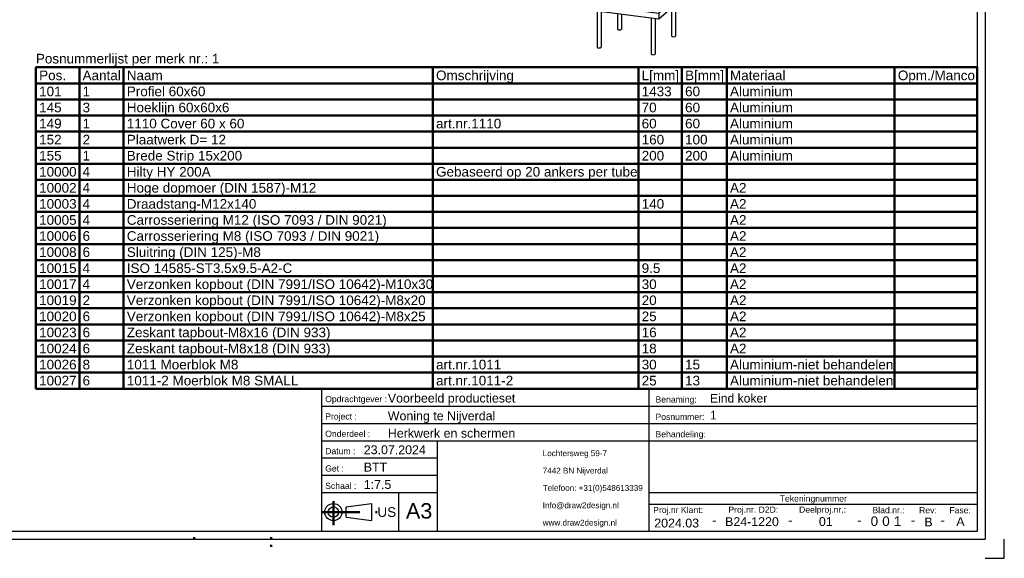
# Model space of a CAD drawing. Header units: millimetres. Extents: x -11 to 409, y -459 to -162.
# Tile 19 of 23: x 153 to 409, y -459 to -320. Entities that reach past the tile are written whole.
import ezdxf
from ezdxf.enums import TextEntityAlignment as Align

# ---------------------------------------------------------------- set-up
doc = ezdxf.new("R2010")
doc.units = ezdxf.units.MM
doc.linetypes.add('DOT', pattern=[2, 0.5, -1.5])
doc.linetypes.add('STRICHPUNKT2', pattern=[18.5, 10, -4, 0.5, -4])
doc.layers.get('0').update_dxf_attribs({"linetype": 'CONTINUOUS'})
for name, color, linetype in [('DIM49', 4, 'CONTINUOUS'), ('TXT_ALL', 7, 'CONTINUOUS'), ('TXT_YELLOW', 2, 'CONTINUOUS')]:
    doc.layers.add(name, color=color, linetype=linetype)
doc.layers.add('LE_ALL', color=7, linetype='CONTINUOUS', lineweight=50)
doc.styles.add('ARIAL', font='arial.ttf')

# ---------------------------------------------------------------- blocks, each defined once
blk = doc.blocks.new('TFIELD_00005', base_point=(288.91, -449.99))
at = {"layer": 'TXT_YELLOW', "style": 'ARIAL'}
for s, p in [('Lochtersweg 59-7', (288.91, -431.99)), ('7442 BN Nijverdal', (288.91, -436.49)), ('Telefoon: +31(0)548613339', (288.91, -440.99)), ('Info@draw2design.nl', (288.91, -445.49)), ('www.draw2design.nl', (288.91, -449.99))]:
    blk.add_text(s, height=1.5, dxfattribs=at).set_placement(p, align=Align.MIDDLE_LEFT)
blk = doc.blocks.new('FLEX_00004', base_point=(301.72, -452.24))
blk.add_blockref('TFIELD_00005', (288.91, -449.99))
blk = doc.blocks.new('D2D_00003', base_point=(261.78, -450.38))
blk.add_blockref('FLEX_00004', (301.72, -452.24))
blk = doc.blocks.new('BOM-P1_00007', base_point=(157.55, -415.24))
at = {"layer": 'LE_ALL', "color": 8}
for p, q in [((168.82, -331.9), (168.82, -415.24)), ((180.27, -331.9), (180.27, -415.24)), ((260.42, -331.9), (260.42, -415.24)), ((313.71, -331.9), (313.71, -415.24)), ((324.97, -331.9), (324.97, -415.24)), ((336.61, -331.9), (336.61, -415.24)), ((380.11, -331.9), (380.11, -415.24)), ((157.55, -336.07), (401.53, -336.07)), ((157.55, -340.24), (401.53, -340.24)), ((157.55, -344.4), (401.53, -344.4)), ((157.55, -348.57), (401.53, -348.57)), ((157.55, -352.74), (401.53, -352.74)), ((157.55, -356.9), (401.53, -356.9)), ((157.55, -361.07), (401.53, -361.07)), ((157.55, -365.24), (401.53, -365.24)), ((157.55, -369.4), (401.53, -369.4)), ((157.55, -373.57), (401.53, -373.57)), ((157.55, -377.74), (401.53, -377.74)), ((157.55, -381.9), (401.53, -381.9)), ((157.55, -386.07), (401.53, -386.07)), ((157.55, -390.24), (401.53, -390.24)), ((157.55, -394.4), (401.53, -394.4)), ((157.55, -398.57), (401.53, -398.57)), ((157.55, -402.74), (401.53, -402.74)), ((157.55, -406.9), (401.53, -406.9)), ((157.55, -411.07), (401.53, -411.07))]:
    blk.add_line(p, q, dxfattribs=at)
blk.add_lwpolyline([(157.55, -415.24), (401.53, -415.24), (401.53, -331.9), (157.55, -331.9)], close=True, dxfattribs=at)
at = {"layer": 'TXT_YELLOW', "style": 'ARIAL'}
blk.add_text('Posnummerlijst per merk nr.: 1', height=2.5, dxfattribs=at).set_placement((157.55, -330.9))
for s, p in [('Pos.', (158.39, -333.99)), ('Aantal', (169.65, -333.99)), ('Naam', (181.11, -333.99)), ('Omschrijving', (261.26, -333.99)), ('L[mm]', (314.55, -333.99)), ('B[mm]', (325.8, -333.99)), ('Materiaal', (337.44, -333.99)), ('Opm./Manco', (380.94, -333.99)), ('Profiel 60x60', (181.11, -338.15)), ('Aluminium', (337.44, -338.15)), ('101', (158.39, -338.15)), ('1', (169.65, -338.15)), ('1433', (314.55, -338.15)), ('60', (325.8, -338.15)), ('145', (158.39, -342.32)), ('3', (169.65, -342.32)), ('Hoeklijn 60x60x6', (181.11, -342.32)), ('70', (314.55, -342.32)), ('60', (325.8, -342.32)), ('Aluminium', (337.44, -342.32)), ('149', (158.39, -346.49)), ('1', (169.65, -346.49)), ('1110 Cover 60 x 60', (181.11, -346.49)), ('art.nr.1110', (261.26, -346.49)), ('60', (314.55, -346.49)), ('60', (325.8, -346.49)), ('Aluminium', (337.44, -346.49)), ('152', (158.39, -350.65)), ('2', (169.65, -350.65)), ('Plaatwerk D= 12', (181.11, -350.65)), ('160', (314.55, -350.65)), ('100', (325.8, -350.65)), ('Aluminium', (337.44, -350.65)), ('155', (158.39, -354.82)), ('1', (169.65, -354.82)), ('Brede Strip 15x200', (181.11, -354.82)), ('200', (314.55, -354.82)), ('200', (325.8, -354.82)), ('Aluminium', (337.44, -354.82)), ('10000', (158.39, -358.99)), ('4', (169.65, -358.99)), ('Hilty HY 200A', (181.11, -358.99)), ('Gebaseerd op 20 ankers per tube', (261.26, -358.99)), ('10002', (158.39, -363.15)), ('4', (169.65, -363.15)), ('Hoge dopmoer (DIN 1587)-M12', (181.11, -363.15)), ('A2', (337.44, -363.15)), ('10003', (158.39, -367.32)), ('4', (169.65, -367.32)), ('Draadstang-M12x140', (181.11, -367.32)), ('140', (314.55, -367.32)), ('A2', (337.44, -367.32)), ('Carrosseriering M12 (ISO 7093 / DIN 9021)', (181.11, -371.49)), ('10005', (158.39, -371.49)), ('4', (169.65, -371.49)), ('A2', (337.44, -371.49)), ('10006', (158.39, -375.65)), ('6', (169.65, -375.65)), ('Carrosseriering M8 (ISO 7093 / DIN 9021)', (181.11, -375.65)), ('A2', (337.44, -375.65)), ('10008', (158.39, -379.82)), ('6', (169.65, -379.82)), ('Sluitring (DIN 125)-M8', (181.11, -379.82)), ('A2', (337.44, -379.82)), ('10015', (158.39, -383.99)), ('4', (169.65, -383.99)), ('ISO 14585-ST3.5x9.5-A2-C', (181.11, -383.99)), ('9.5', (314.55, -383.99)), ('A2', (337.44, -383.99)), ('10017', (158.39, -388.15)), ('4', (169.65, -388.15)), ('Verzonken kopbout (DIN 7991/ISO 10642)-M10x30', (181.11, -388.15)), ('30', (314.55, -388.15)), ('A2', (337.44, -388.15)), ('10019', (158.39, -392.32)), ('2', (169.65, -392.32)), ('Verzonken kopbout (DIN 7991/ISO 10642)-M8x20', (181.11, -392.32)), ('20', (314.55, -392.32)), ('A2', (337.44, -392.32)), ('10020', (158.39, -396.49)), ('6', (169.65, -396.49)), ('Verzonken kopbout (DIN 7991/ISO 10642)-M8x25', (181.11, -396.49)), ('25', (314.55, -396.49)), ('A2', (337.44, -396.49)), ('10023', (158.39, -400.65)), ('6', (169.65, -400.65)), ('Zeskant tapbout-M8x16 (DIN 933)', (181.11, -400.65)), ('16', (314.55, -400.65)), ('A2', (337.44, -400.65)), ('10024', (158.39, -404.82)), ('6', (169.65, -404.82)), ('Zeskant tapbout-M8x18 (DIN 933)', (181.11, -404.82)), ('18', (314.55, -404.82)), ('A2', (337.44, -404.82)), ('10026', (158.39, -408.99)), ('8', (169.65, -408.99)), ('1011 Moerblok M8', (181.11, -408.99)), ('art.nr.1011', (261.26, -408.99)), ('30', (314.55, -408.99)), ('15', (325.8, -408.99)), ('Aluminium-niet behandelen', (337.44, -408.99)), ('10027', (158.39, -413.15)), ('6', (169.65, -413.15)), ('1011-2 Moerblok M8 SMALL', (181.11, -413.15)), ('art.nr.1011-2', (261.26, -413.15)), ('25', (314.55, -413.15)), ('13', (325.8, -413.15)), ('Aluminium-niet behandelen', (337.44, -413.15))]:
    blk.add_text(s, height=2.5, dxfattribs=at).set_placement(p, align=Align.MIDDLE_LEFT)
blk = doc.blocks.new('TFIELD_00009', base_point=(253.45, -446.93))
at = {"layer": 'TXT_YELLOW', "style": 'ARIAL'}
blk.add_text('A3', height=4, dxfattribs=at).set_placement((253.45, -446.93), align=Align.MIDDLE_LEFT)
blk = doc.blocks.new('FLEX_00008', base_point=(256.82, -446.93))
blk.add_blockref('TFIELD_00009', (253.45, -446.93))
blk = doc.blocks.new('TFIELD_00015', base_point=(246.07, -447.24))
at = {"layer": 'TXT_YELLOW', "style": 'ARIAL'}
blk.add_text('US', height=2.5, dxfattribs=at).set_placement((246.07, -447.24), align=Align.MIDDLE_LEFT)
blk = doc.blocks.new('FLEX_00014', base_point=(246.07, -447.24))
blk.add_blockref('TFIELD_00015', (246.07, -447.24))
blk = doc.blocks.new('US_00013', base_point=(235.97, -447.24))
blk.add_line((237.99, -448.57), (244.55, -449.46))
blk.add_lwpolyline([(237.99, -448.57), (237.99, -445.9), (244.55, -445.02), (244.55, -449.46)])
for radius in [2.22, 1.33]:
    blk.add_circle((234.64, -447.24), radius)
at = {"layer": 'LE_ALL', "color": 1, "linetype": 'STRICHPUNKT2'}
for p, q in [((234.64, -444.42), (234.64, -450.64)), ((231.53, -447.24), (246.4, -447.24))]:
    blk.add_line(p, q, dxfattribs=at)
blk.add_blockref('FLEX_00014', (246.07, -447.24))
blk = doc.blocks.new('SCHRIFE_00017', base_point=(242.53, -432.24))
for p, q in [((231.53, -415.24), (316.53, -415.24)), ((231.53, -415.24), (231.53, -452.24)), ((316.53, -415.24), (401.53, -415.24)), ((316.53, -452.24), (316.53, -415.24)), ((401.53, -415.24), (401.53, -452.24)), ((231.53, -419.74), (316.53, -419.74)), ((316.53, -419.74), (401.53, -419.74)), ((231.53, -424.24), (316.53, -424.24)), ((316.53, -424.24), (401.53, -424.24)), ((231.53, -428.74), (401.53, -428.74)), ((261.53, -428.74), (261.53, -452.24)), ((261.53, -433.24), (231.53, -433.24)), ((261.53, -437.74), (231.53, -437.74)), ((261.53, -442.24), (231.53, -442.24)), ((251.53, -442.24), (251.53, -452.24)), ((401.53, -442.24), (316.53, -442.24)), ((401.53, -445.24), (316.53, -445.24)), ((401.53, -452.24), (231.53, -452.24))]:
    blk.add_line(p, q)
at = {"layer": 'TXT_YELLOW', "style": 'ARIAL'}
for s, height, p in [('Voorbeeld productieset', 2.3, (248.76, -418.84)), ('Eind koker', 2.25, (332.26, -418.84)), ('Woning te Nijverdal', 2.3, (248.76, -423.44)), ('1', 2.25, (332.26, -423.23)), ('Herkwerk en schermen', 2.3, (248.76, -427.94)), ('23.07.2024', 2.3, (242.53, -432.24)), ('BTT', 2.3, (242.53, -436.74)), ('1:7.5', 2.3, (242.53, -441.24))]:
    blk.add_text(s, height=height, dxfattribs=at).set_placement(p)
for s, height, p in [('2024.03', 2.3, (323.62, -451.24)), ('B24-1220', 2.3, (343.13, -450.88)), ('01', 2.3, (362.27, -450.86)), ('B', 2.3, (388.88, -450.97)), ('A', 2.3, (397.17, -450.87)), ('-', 2.5, (333.36, -450.58)), ('-', 2.5, (353.1, -450.58)), ('-', 2.5, (370.93, -450.58)), ('-', 2.5, (384.87, -450.58)), ('-', 2.5, (392.53, -450.58))]:
    blk.add_text(s, height=height, dxfattribs=at).set_placement(p, align=Align.CENTER)
blk = doc.blocks.new('TFIELD_00021', base_point=(379.89, -449.61))
at = {"layer": 'TXT_ALL', "style": 'ARIAL'}
blk.add_text('1', height=2.5, dxfattribs=at).set_placement((379.89, -449.61), align=Align.MIDDLE_LEFT)
blk = doc.blocks.new('1_00020')
blk.add_blockref('TFIELD_00021', (379.89, -449.61))
blk = doc.blocks.new('TELLER1_00019')
blk.add_blockref('1_00020', (0, 0))
blk = doc.blocks.new('TFIELD_00024', base_point=(376.89, -449.61))
at = {"layer": 'TXT_ALL', "style": 'ARIAL'}
blk.add_text('0', height=2.5, dxfattribs=at).set_placement((376.89, -449.61), align=Align.MIDDLE_LEFT)
blk = doc.blocks.new('0_00023')
blk.add_blockref('TFIELD_00024', (376.89, -449.61))
blk = doc.blocks.new('TELLER2_00022')
blk.add_blockref('0_00023', (0, 0))
blk = doc.blocks.new('TFIELD_00027', base_point=(373.89, -449.61))
at = {"layer": 'TXT_ALL', "style": 'ARIAL'}
blk.add_text('0', height=2.5, dxfattribs=at).set_placement((373.89, -449.61), align=Align.MIDDLE_LEFT)
blk = doc.blocks.new('0_00026')
blk.add_blockref('TFIELD_00027', (373.89, -449.61))
blk = doc.blocks.new('TELLER3_00025')
blk.add_blockref('0_00026', (0, 0))
blk = doc.blocks.new('NL_00028', base_point=(232.53, -418.74))
at = {"layer": 'TXT_ALL', "color": 1, "style": 'ARIAL'}
blk.add_text('Tekeningnummer', height=1.6, dxfattribs=at).set_placement((359.03, -443.74), align=Align.MIDDLE_CENTER)
at = {"layer": 'TXT_YELLOW', "style": 'ARIAL'}
for s, p in [('Opdrachtgever :', (232.53, -418.74)), ('Benaming:', (318.13, -418.84)), ('Project :', (232.53, -423.24)), ('Posnummer:', (318.13, -423.34)), ('Onderdeel :', (232.53, -427.74)), ('Behandeling:', (318.13, -427.84)), ('Datum :', (232.53, -432.24)), ('Get :', (232.53, -436.74)), ('Schaal :', (232.53, -441.24)), ('Proj.nr Klant:', (317.53, -447.49)), ('Proj.nr. D2D:', (337.02, -447.41)), ('Deelproj.nr.:', (355.34, -447.41)), ('Blad.nr.:', (374.37, -447.53)), ('Rev:', (386.45, -447.57)), ('Fase:', (394.29, -447.57))]:
    blk.add_text(s, height=1.6, dxfattribs=at).set_placement(p)
blk = doc.blocks.new('SCHRIFE_00016')
for name, p in [('SCHRIFE_00017', (242.53, -432.24)), ('NL_00028', (232.53, -418.74)), ('TELLER3_00025', (0, 0)), ('TELLER2_00022', (0, 0)), ('TELLER1_00019', (0, 0))]:
    blk.add_blockref(name, p)
blk = doc.blocks.new('DINA3_00002', base_point=(401.53, -452.24))
for p, q in [((403.53, -167.24), (403.53, -454.24)), ((401.53, -169.24), (401.53, -452.24)), ((401.53, -353.68), (401.53, -369.37)), ((401.53, -452.24), (-4.47, -452.24)), ((-6.47, -454.24), (403.53, -454.24))]:
    blk.add_line(p, q)
blk.add_lwpolyline([(403.53, -459.24), (408.53, -459.24), (408.53, -454.24)])
at = {"layer": 'LE_ALL', "linetype": 'DOT'}
for p, q in [((198.53, -454.24), (198.53, -452.24)), ((218.53, -456.24), (218.53, -452.24))]:
    blk.add_line(p, q, dxfattribs=at)
for name, p in [('BOM-P1_00007', (157.55, -415.24)), ('SCHRIFE_00016', (0, 0)), ('D2D_00003', (261.78, -450.38)), ('US_00013', (235.97, -447.24)), ('FLEX_00008', (256.82, -446.93))]:
    blk.add_blockref(name, p)
blk = doc.blocks.new('_ZBL0002_00001')
blk.add_blockref('DINA3_00002', (401.53, -452.24))
blk = doc.blocks.new('SHAPE_00999', base_point=(301.19, -316.46))
at = {"layer": 'DIM49', "color": 3}
for p, q in [((284.5, -313.33), (294.56, -313.33)), ((301.19, -316.46), (296.56, -315.33)), ((301.44, -316.42), (300.93, -316.42)), ((301.3, -316.22), (301.08, -316.22)), ((294.56, -317.33), (284.5, -317.33)), ((300.98, -316.62), (301.39, -316.62))]:
    blk.add_line(p, q, dxfattribs=at)
blk.add_lwpolyline([(301.45, -316.45), (301.44, -316.38), (301.41, -316.32), (301.37, -316.26), (301.31, -316.22), (301.25, -316.2), (301.18, -316.19), (301.11, -316.2), (301.05, -316.23), (301, -316.27), (300.95, -316.33), (300.93, -316.39), (300.92, -316.46), (300.93, -316.53), (300.96, -316.59), (301, -316.65), (301.06, -316.69), (301.12, -316.71), (301.19, -316.72), (301.26, -316.71), (301.32, -316.68), (301.38, -316.64), (301.42, -316.58), (301.44, -316.52)], close=True, dxfattribs=at)
for centre, start_param, end_param in [((284.5, -315.33), 1.570796, 4.712389), ((294.56, -315.33), 4.712389, 7.853982)]:
    blk.add_ellipse(centre, major_axis=(2, 0), ratio=1, start_param=start_param, end_param=end_param, dxfattribs=at)
at = {"layer": 'TXT_ALL', "style": 'ARIAL'}
blk.add_text('155', height=3.5, dxfattribs=at).set_placement((285.5, -315.33), align=Align.MIDDLE_LEFT)
blk = doc.blocks.new('Brede Strip 15x200_00038', base_point=(300.28, -316.94))
for p, q in [((306.69, -309.87), (303.58, -312.61)), ((319.92, -310.88), (321.81, -311.11)), ((302.6, -313.48), (300.28, -315.53)), ((326.05, -311.65), (318.98, -317.88)), ((318.98, -319.3), (326.05, -313.06)), ((324.23, -311.42), (326.05, -311.65)), ((326.05, -313.06), (326.05, -311.65)), ((300.28, -315.53), (318.98, -317.88)), ((300.28, -315.53), (300.28, -316.94)), ((300.28, -316.94), (318.98, -319.3)), ((318.98, -317.88), (318.98, -319.3))]:
    blk.add_line(p, q)
blk.add_blockref('SHAPE_00999', (301.19, -316.46))
blk = doc.blocks.new('_00040', base_point=(308.59, -314.79))
at = {"layer": 'LE_ALL', "color": 1, "linetype": 'STRICHPUNKT2'}
for p, q in [((318.86, -312.52), (319, -312.54)), ((308.59, -314.79), (308.73, -314.81)), ((309.88, -314.24), (309.8, -314.31)), ((315.33, -315.64), (315.47, -315.66)), ((317.09, -314.08), (317.23, -314.1))]:
    blk.add_line(p, q, dxfattribs=at)
blk = doc.blocks.new('_00039')
blk.add_blockref('_00040', (308.59, -314.79))
blk = doc.blocks.new('Brede Strip 15x200_00037')
for name, p in [('Brede Strip 15x200_00038', (300.28, -316.94)), ('_00039', (0, 0))]:
    blk.add_blockref(name, p)
blk = doc.blocks.new('Draadstang-M12x140_00044', base_point=(308.29, -317.95))
blk.add_line((309.31, -318.08), (309.31, -322.03))
blk.add_lwpolyline([(308.29, -317.95), (308.29, -322.03)])
blk.add_ellipse((308.8, -322.03), major_axis=(0.51, 0), ratio=0.333333, start_param=3.141593, end_param=6.283185)
blk = doc.blocks.new('Draadstang-M12x140_00043')
blk.add_blockref('Draadstang-M12x140_00044', (308.29, -317.95))
blk = doc.blocks.new('Montage_00042')
blk.add_blockref('Draadstang-M12x140_00043', (0, 0))
blk = doc.blocks.new('Carrosseriering M12 (ISO 7093 _ DIN 9021)_00047', base_point=(315.68, -316.81))
for p, q in [((315.68, -316.5), (315.68, -316.81)), ((319.38, -316.5), (319.38, -316.81))]:
    blk.add_line(p, q)
for centre, start_param, end_param in [((317.53, -316.5), 2.158402, 3.141593), ((317.53, -316.5), 0, 0.98319), ((317.53, -316.5), 3.141593, 6.283185), ((317.53, -316.81), 3.141593, 6.283185)]:
    blk.add_ellipse(centre, major_axis=(1.85, 0), ratio=0.333333, start_param=start_param, end_param=end_param)
blk = doc.blocks.new('Carrosseriering M12 (ISO 7093 _ DIN 9021)_00046')
blk.add_blockref('Carrosseriering M12 (ISO 7093 _ DIN 9021)_00047', (315.68, -316.81))
blk = doc.blocks.new('Hoge dopmoer (DIN 1587)-M12_00049', base_point=(317.67, -315.85))
for p, q in [((316.5, -315.65), (316.63, -315.51)), ((316.83, -315.75), (316.5, -315.65)), ((316.5, -316.52), (316.5, -315.65)), ((317.16, -315.92), (316.83, -315.75)), ((317.67, -315.85), (317.16, -315.92)), ((317.16, -316.79), (317.16, -315.92)), ((318.37, -315.66), (318.19, -315.86)), ((318.55, -315.54), (318.37, -315.66)), ((318.37, -316.61), (318.55, -316.41)), ((318.43, -315.56), (318.43, -315.27)), ((318.43, -315.46), (318.55, -315.54)), ((318.55, -316.41), (318.55, -315.54)), ((318.19, -316.73), (318.37, -316.61))]:
    blk.add_line(p, q)
for points in [[(316.63, -315.56), (316.63, -315.27)], [(317.16, -316.79), (317.67, -316.8), (318.19, -316.73), (318.19, -315.86), (317.67, -315.85)], [(316.5, -316.52), (316.83, -316.69), (317.16, -316.79)]]:
    blk.add_lwpolyline(points)
for start, end in [(90, -180), (0, 90)]:
    blk.add_arc((317.53, -315.27), 0.9, start, end)
for centre, start_param, end_param in [((317.53, -315.27), 3.141593, 6.283185), ((317.53, -315.56), 3.141593, 3.827423), ((317.53, -315.56), 3.827423, 4.874621), ((317.53, -315.56), 4.874621, 5.921818), ((317.53, -315.56), 5.921818, 6.283185)]:
    blk.add_ellipse(centre, major_axis=(0.9, 0), ratio=0.333333, start_param=start_param, end_param=end_param)
blk = doc.blocks.new('Hoge dopmoer (DIN 1587)-M12_00048')
blk.add_blockref('Hoge dopmoer (DIN 1587)-M12_00049', (317.67, -315.85))
blk = doc.blocks.new('Draadstang-M12x140_00051', base_point=(317.02, -319.05))
blk.add_line((318.04, -319.18), (318.04, -328.47))
blk.add_lwpolyline([(317.02, -319.05), (317.02, -328.47)])
blk.add_ellipse((317.53, -328.47), major_axis=(0.51, 0), ratio=0.333333, start_param=3.141593, end_param=6.283185)
blk = doc.blocks.new('Draadstang-M12x140_00050')
blk.add_blockref('Draadstang-M12x140_00051', (317.02, -319.05))
blk = doc.blocks.new('Montage_00045')
for name in ['Carrosseriering M12 (ISO 7093 _ DIN 9021)_00046', 'Hoge dopmoer (DIN 1587)-M12_00048', 'Draadstang-M12x140_00050']:
    blk.add_blockref(name, (0, 0))
blk = doc.blocks.new('Carrosseriering M12 (ISO 7093 _ DIN 9021)_00054', base_point=(320.98, -312.13))
for p, q in [((320.98, -311.82), (320.98, -312.13)), ((324.68, -311.82), (324.68, -312.13))]:
    blk.add_line(p, q)
for centre, start_param, end_param in [((322.83, -311.82), 2.158402, 3.141593), ((322.83, -311.82), 0, 0.98319), ((322.83, -311.82), 3.141593, 6.283185), ((322.83, -312.13), 3.141593, 6.283185)]:
    blk.add_ellipse(centre, major_axis=(1.85, 0), ratio=0.333333, start_param=start_param, end_param=end_param)
blk = doc.blocks.new('Carrosseriering M12 (ISO 7093 _ DIN 9021)_00053')
blk.add_blockref('Carrosseriering M12 (ISO 7093 _ DIN 9021)_00054', (320.98, -312.13))
blk = doc.blocks.new('Hoge dopmoer (DIN 1587)-M12_00056', base_point=(322.98, -311.18))
for p, q in [((321.81, -310.97), (321.93, -310.83)), ((322.14, -311.07), (321.81, -310.97)), ((321.81, -311.84), (321.81, -310.97)), ((322.46, -311.24), (322.14, -311.07)), ((322.98, -311.18), (322.46, -311.24)), ((322.46, -312.11), (322.46, -311.24)), ((323.67, -310.99), (323.49, -311.18)), ((323.86, -310.86), (323.67, -310.99)), ((323.73, -310.88), (323.73, -310.6)), ((323.73, -310.79), (323.86, -310.86)), ((323.86, -311.73), (323.86, -310.86)), ((323.49, -312.05), (323.67, -311.93)), ((323.67, -311.93), (323.86, -311.73))]:
    blk.add_line(p, q)
for points in [[(321.93, -310.88), (321.93, -310.6)], [(322.46, -312.11), (322.98, -312.12), (323.49, -312.05), (323.49, -311.18), (322.98, -311.18)], [(321.81, -311.84), (322.14, -312.01), (322.46, -312.11)]]:
    blk.add_lwpolyline(points)
for start, end in [(90, -180), (0, 90)]:
    blk.add_arc((322.83, -310.6), 0.9, start, end)
for centre, start_param, end_param in [((322.83, -310.6), 3.141593, 6.283185), ((322.83, -310.88), 3.141593, 3.827423), ((322.83, -310.88), 3.827423, 4.874621), ((322.83, -310.88), 4.874621, 5.921818), ((322.83, -310.88), 5.921818, 6.283185)]:
    blk.add_ellipse(centre, major_axis=(0.9, 0), ratio=0.333333, start_param=start_param, end_param=end_param)
blk = doc.blocks.new('Hoge dopmoer (DIN 1587)-M12_00055')
blk.add_blockref('Hoge dopmoer (DIN 1587)-M12_00056', (322.98, -311.18))
blk = doc.blocks.new('Draadstang-M12x140_00058', base_point=(322.32, -316.35))
blk.add_line((323.34, -315.45), (323.34, -323.8))
blk.add_lwpolyline([(322.32, -316.35), (322.32, -323.8)])
blk.add_ellipse((322.83, -323.8), major_axis=(0.51, 0), ratio=0.333333, start_param=3.141593, end_param=6.283185)
blk = doc.blocks.new('Draadstang-M12x140_00057')
blk.add_blockref('Draadstang-M12x140_00058', (322.32, -316.35))
blk = doc.blocks.new('Montage_00052')
for name in ['Carrosseriering M12 (ISO 7093 _ DIN 9021)_00053', 'Hoge dopmoer (DIN 1587)-M12_00055', 'Draadstang-M12x140_00057']:
    blk.add_blockref(name, (0, 0))
blk = doc.blocks.new('Carrosseriering M12 (ISO 7093 _ DIN 9021)_00061', base_point=(301.65, -315.04))
for p, q in [((301.65, -314.73), (301.65, -315.04)), ((305.35, -314.73), (305.35, -315.04))]:
    blk.add_line(p, q)
for centre, start_param, end_param in [((303.5, -314.73), 2.158402, 3.141593), ((303.5, -314.73), 3.141593, 6.283185), ((303.5, -315.04), 3.141593, 6.283185), ((303.5, -314.73), 0, 0.98319)]:
    blk.add_ellipse(centre, major_axis=(1.85, 0), ratio=0.333333, start_param=start_param, end_param=end_param)
blk = doc.blocks.new('Carrosseriering M12 (ISO 7093 _ DIN 9021)_00060')
blk.add_blockref('Carrosseriering M12 (ISO 7093 _ DIN 9021)_00061', (301.65, -315.04))
blk = doc.blocks.new('Hoge dopmoer (DIN 1587)-M12_00063', base_point=(303.64, -314.08))
for p, q in [((302.47, -313.88), (302.6, -313.74)), ((304.52, -313.77), (304.34, -313.89)), ((304.4, -313.79), (304.4, -313.51)), ((304.4, -313.7), (304.52, -313.77)), ((304.52, -314.64), (304.52, -313.77)), ((302.8, -313.98), (302.47, -313.88)), ((302.47, -314.75), (302.47, -313.88)), ((303.13, -314.15), (302.8, -313.98)), ((303.64, -314.08), (303.13, -314.15)), ((303.13, -315.02), (303.13, -314.15)), ((304.34, -313.89), (304.16, -314.09)), ((304.16, -314.96), (304.34, -314.84)), ((304.34, -314.84), (304.52, -314.64))]:
    blk.add_line(p, q)
for points in [[(302.6, -313.79), (302.6, -313.51)], [(302.47, -314.75), (302.8, -314.92), (303.13, -315.02)], [(303.13, -315.02), (303.64, -315.03), (304.16, -314.96), (304.16, -314.09), (303.64, -314.08)]]:
    blk.add_lwpolyline(points)
for start, end in [(90, -180), (0, 90)]:
    blk.add_arc((303.5, -313.51), 0.9, start, end)
for centre, start_param, end_param in [((303.5, -313.51), 3.141593, 6.283185), ((303.5, -313.79), 3.141593, 3.827423), ((303.5, -313.79), 5.921818, 6.283185), ((303.5, -313.79), 3.827423, 4.874621), ((303.5, -313.79), 4.874621, 5.921818)]:
    blk.add_ellipse(centre, major_axis=(0.9, 0), ratio=0.333333, start_param=start_param, end_param=end_param)
blk = doc.blocks.new('Hoge dopmoer (DIN 1587)-M12_00062')
blk.add_blockref('Hoge dopmoer (DIN 1587)-M12_00063', (303.64, -314.08))
blk = doc.blocks.new('Draadstang-M12x140_00065', base_point=(302.99, -317.28))
blk.add_line((304.01, -317.41), (304.01, -326.7))
blk.add_lwpolyline([(302.99, -317.28), (302.99, -326.7)])
blk.add_ellipse((303.5, -326.7), major_axis=(0.51, 0), ratio=0.333333, start_param=3.141593, end_param=6.283185)
blk = doc.blocks.new('Draadstang-M12x140_00064')
blk.add_blockref('Draadstang-M12x140_00065', (302.99, -317.28))
blk = doc.blocks.new('Montage_00059')
for name in ['Hoge dopmoer (DIN 1587)-M12_00062', 'Carrosseriering M12 (ISO 7093 _ DIN 9021)_00060', 'Draadstang-M12x140_00064']:
    blk.add_blockref(name, (0, 0))
blk = doc.blocks.new('Montage voetplaat_00041')
for name in ['Montage_00052', 'Montage_00059', 'Montage_00045', 'Montage_00042']:
    blk.add_blockref(name, (0, 0))
blk = doc.blocks.new('Voetplaat + montage_00036')
for name in ['Brede Strip 15x200_00037', 'Montage voetplaat_00041']:
    blk.add_blockref(name, (0, 0))
blk = doc.blocks.new('Eind koker_00031')
blk.add_blockref('Voetplaat + montage_00036', (0, 0))
blk = doc.blocks.new('_A3D0003_00030')
blk.add_blockref('Eind koker_00031', (0, 0))
blk = doc.blocks.new('_ANS0003_00029')
blk.add_blockref('_A3D0003_00030', (0, 0))

msp = doc.modelspace()

# ---------------------------------------------------------------- block references
for name in ['_ZBL0002_00001', '_ANS0003_00029']:
    msp.add_blockref(name, (0, 0))

doc.saveas('drawing.dxf')
